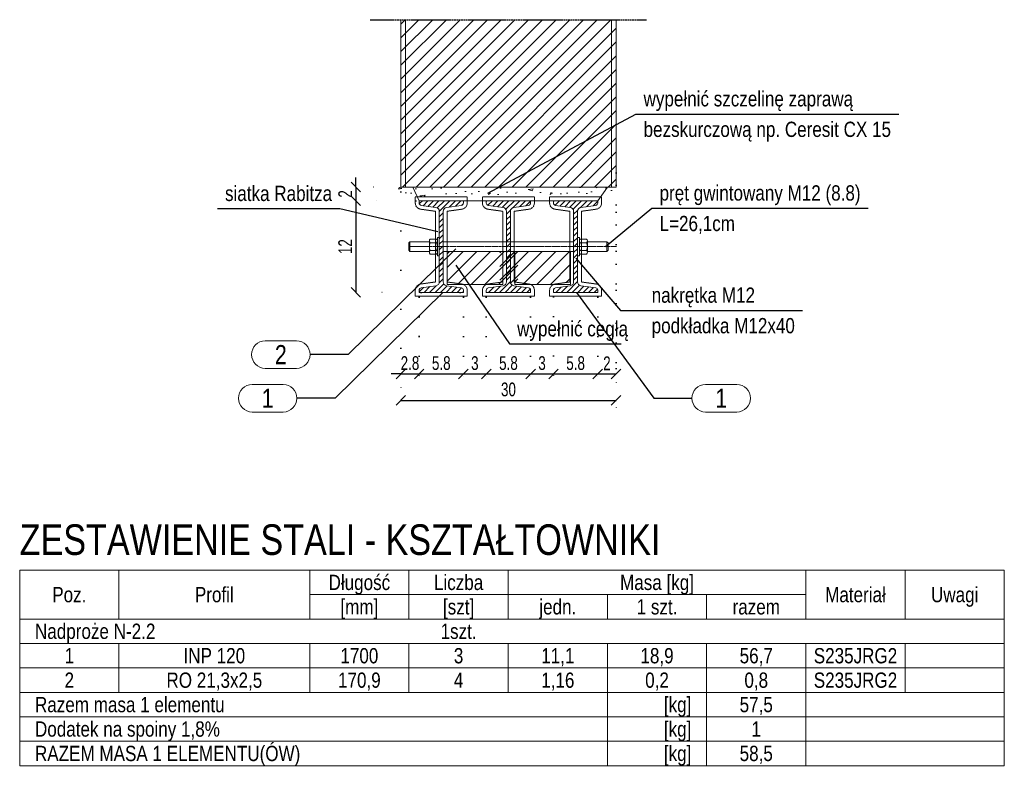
# Model space of a CAD drawing. Header units: millimetres. Extents: x 11149 to 111407, y -107619 to -23630.
# Tile 145 of 245: x 19015 to 19338, y -33253 to -33008. Entities that reach past the tile are written whole.
import ezdxf
from ezdxf.enums import TextEntityAlignment as Align

# ---------------------------------------------------------------- set-up
doc = ezdxf.new("R2010")
doc.units = ezdxf.units.MM
doc.header["$LTSCALE"] = 2
for name, pattern in [('CENTER2', [28.575, 19.05, -3.175, 3.175, -3.175]), ('DOT', [6.35, 0, -6.35]), ('HIDDEN', [9.525, 6.35, -3.175])]:
    doc.linetypes.add(name, pattern=pattern)
doc.layers.get('0').update_dxf_attribs({"plot": 0})
doc.layers.get('Defpoints').update_dxf_attribs({"color": 1})
for name, color, linetype, lineweight in [('e-cad_252', 252, 'HIDDEN', 9), ('e-cad_cienkie', 1, 'Continuous', 9), ('e-cad_opisy', 7, 'Continuous', 9), ('e-cad_osie', 22, 'CENTER2', 9), ('e-cad_stal_kontur', 222, 'Continuous', 20), ('e-cad_stal_wypelnienia', 224, 'Continuous', 9), ('e-cad_wymiary', 4, 'Continuous', 9)]:
    doc.layers.add(name, color=color, linetype=linetype, lineweight=lineweight)
doc.layers.add('e-cad_ukryte', color=30, linetype='HIDDEN')
doc.styles.add('e-cad_1', font='arial.ttf', dxfattribs={"width": 0.7})
doc.dimstyles.new('e-cad_1_10_[cm]', dxfattribs={"dimtxt": 1.8, "dimasz": 1.25, "dimexe": 1.25, "dimexo": 0.625, "dimgap": 0.5, "dimtad": 1, "dimdec": 0, "dimrnd": 1, "dimzin": 1, "dimtxsty": 'e-cad_1', "dimblk": 'OBLIQUE', "dimcen": 2.5, "dimclrd": 256, "dimclre": 252, "dimclrt": 7, "dimadec": 0, "dimazin": 0, "dimtfac": 1, "dimtix": 1, "dimtmove": 2, "dimatfit": 3, "dimldrblk": 'NONE', "dimfxl": 60, "dimfxlon": 1, "dimarcsym": 0})
doc.dimstyles.new('e-cad_1_25_10[cm]', dxfattribs={"dimscale": 2.5, "dimtxt": 1.8, "dimasz": 1.25, "dimexe": 1.25, "dimexo": 0.625, "dimgap": 0.5, "dimtad": 1, "dimdec": 0, "dimlfac": 0.4, "dimrnd": 1, "dimzin": 1, "dimtxsty": 'e-cad_1', "dimblk": 'OBLIQUE', "dimcen": 2.5, "dimclrd": 30, "dimclre": 252, "dimclrt": 7, "dimadec": 0, "dimazin": 0, "dimtfac": 1, "dimtix": 1, "dimtmove": 2, "dimatfit": 3, "dimfxl": 60, "dimfxlon": 1, "dimarcsym": 0})
doc.dimstyles.new('e-cad_1_25_[cm]', dxfattribs={"dimscale": 2.5, "dimtxt": 1.8, "dimasz": 1.25, "dimexe": 1.25, "dimexo": 0.625, "dimgap": 0.5, "dimtad": 1, "dimdec": 0, "dimrnd": 1, "dimzin": 1, "dimtxsty": 'e-cad_1', "dimblk": 'OBLIQUE', "dimcen": 2.5, "dimclrd": 256, "dimclre": 252, "dimclrt": 7, "dimadec": 0, "dimazin": 0, "dimtfac": 1, "dimtix": 1, "dimtmove": 2, "dimatfit": 3, "dimldrblk": 'NONE', "dimfxl": 60, "dimfxlon": 1, "dimarcsym": 0})

# ---------------------------------------------------------------- blocks, each defined once
blk = doc.blocks.new('_OBLIQUE')
at = {"color": 0, "linetype": 'ByBlock', "lineweight": -2}
blk.add_line((-0.5, -0.5), (0.5, 0.5), dxfattribs=at)
blk = doc.blocks.new('e-cad_StalOpisNiezliczalny_1')
at = {"layer": 'e-cad_cienkie', "ltscale": 0.4}
blk.add_lwpolyline([(5.87, 1.8), (1.78, 1.8, 0.991311), (1.78, -1.8), (5.87, -1.8, 0.991311)], format="xyb", close=True, dxfattribs=at)
at = {"layer": 'e-cad_opisy', "color": 9, "ltscale": 0.04, "style": 'e-cad_1', "width": 0.8}
blk.add_attdef('NR', text='', height=2.5, dxfattribs=at).set_placement((3.83, 0), align=Align.MIDDLE_CENTER)
blk = doc.blocks.new('*D2416')
at = {"layer": 'Defpoints', "color": 0, "ltscale": 0.5}
for p in [(19132.74, -33063.21), (19125.27, -33067.71), (19159.24, -33067.71)]:
    blk.add_point(p, dxfattribs=at)
at = {"layer": 'e-cad_opisy', "color": 30, "lineweight": -2}
for p, q in [((19125.27, -33063.21), (19125.27, -33060.09)), ((19125.27, -33063.21), (19125.27, -33067.71)), ((19125.27, -33067.71), (19125.27, -33070.84))]:
    blk.add_line(p, q, dxfattribs=at)
at = {"layer": 'e-cad_opisy', "color": 252, "linetype": 'DOT', "lineweight": -2}
for p, q in [((19131.17, -33063.21), (19122.14, -33063.21)), ((19157.67, -33067.71), (19122.14, -33067.71))]:
    blk.add_line(p, q, dxfattribs=at)
at = {"layer": 'e-cad_opisy', "color": 30, "lineweight": -2, "ltscale": 0.5, "xscale": 3.125, "yscale": 3.125, "zscale": 3.125}
for p, rotation in [((19125.27, -33063.21), 270), ((19125.27, -33067.71), 90)]:
    blk.add_blockref('_OBLIQUE', p, dxfattribs=dict(at, rotation=rotation))
at = {"layer": 'e-cad_opisy', "color": 7, "ltscale": 0.5, "insert": (19121.76, -33065.46), "char_height": 4.5, "attachment_point": 5, "rotation": 90, "style": 'e-cad_1'}
blk.add_mtext('2', dxfattribs=at)
blk = doc.blocks.new('*D2417')
at = {"layer": 'Defpoints', "color": 0, "ltscale": 0.5}
for p in [(19159.24, -33067.71), (19125.27, -33097.71), (19161.02, -33097.71)]:
    blk.add_point(p, dxfattribs=at)
at = {"layer": 'e-cad_opisy', "color": 252, "linetype": 'DOT', "lineweight": -2}
for p, q in [((19157.67, -33067.71), (19122.14, -33067.71)), ((19159.46, -33097.71), (19122.14, -33097.71))]:
    blk.add_line(p, q, dxfattribs=at)
at = {"layer": 'e-cad_opisy', "color": 30, "lineweight": -2}
blk.add_line((19125.27, -33067.71), (19125.27, -33097.71), dxfattribs=at)
at = {"layer": 'e-cad_opisy', "color": 30, "lineweight": -2, "ltscale": 0.5, "xscale": 3.125, "yscale": 3.125, "zscale": 3.125}
for p, rotation in [((19125.27, -33067.71), 90), ((19125.27, -33097.71), 270)]:
    blk.add_blockref('_OBLIQUE', p, dxfattribs=dict(at, rotation=rotation))
at = {"layer": 'e-cad_opisy', "color": 7, "ltscale": 0.5, "insert": (19121.76, -33082.71), "char_height": 4.5, "attachment_point": 5, "rotation": 90, "style": 'e-cad_1'}
blk.add_mtext('12', dxfattribs=at)
blk = doc.blocks.new('*D2418')
at = {"layer": 'Defpoints', "color": 0, "ltscale": 0.5}
for p in [(19139.99, -33063.21), (19145.99, -33097.71), (19145.99, -33124.41)]:
    blk.add_point(p, dxfattribs=at)
at = {"layer": 'e-cad_opisy', "color": 252, "linetype": 'DOT', "lineweight": -2}
for p, q in [((19139.99, -33064.77), (19139.99, -33127.54)), ((19145.99, -33099.27), (19145.99, -33127.54))]:
    blk.add_line(p, q, dxfattribs=at)
at = {"layer": 'e-cad_opisy', "color": 30, "lineweight": -2}
for p, q in [((19139.99, -33124.41), (19136.86, -33124.41)), ((19139.99, -33124.41), (19145.99, -33124.41)), ((19145.99, -33124.41), (19149.11, -33124.41))]:
    blk.add_line(p, q, dxfattribs=at)
at = {"layer": 'e-cad_opisy', "color": 30, "lineweight": -2, "ltscale": 0.5, "xscale": 3.125, "yscale": 3.125, "zscale": 3.125}
blk.add_blockref('_OBLIQUE', (19139.99, -33124.41), dxfattribs=at)
at = {"layer": 'e-cad_opisy', "color": 30, "lineweight": -2, "ltscale": 0.5, "xscale": 3.125, "yscale": 3.125, "zscale": 3.125, "rotation": 180}
blk.add_blockref('_OBLIQUE', (19145.99, -33124.41), dxfattribs=at)
at = {"layer": 'e-cad_opisy', "color": 7, "ltscale": 0.5, "insert": (19142.99, -33120.87), "char_height": 4.5, "attachment_point": 5, "style": 'e-cad_1'}
blk.add_mtext('2.8', dxfattribs=at)
blk = doc.blocks.new('*D2419')
at = {"layer": 'Defpoints', "color": 0, "ltscale": 0.5}
for p in [(19210.49, -33057.02), (19139.99, -33063.21), (19210.49, -33133.04)]:
    blk.add_point(p, dxfattribs=at)
at = {"layer": 'e-cad_opisy', "color": 252, "linetype": 'DOT', "lineweight": -2}
for p, q in [((19210.49, -33058.59), (19210.49, -33136.16)), ((19139.99, -33064.77), (19139.99, -33136.16))]:
    blk.add_line(p, q, dxfattribs=at)
at = {"layer": 'e-cad_opisy', "color": 30, "lineweight": -2}
blk.add_line((19139.99, -33133.04), (19210.49, -33133.04), dxfattribs=at)
at = {"layer": 'e-cad_opisy', "color": 30, "lineweight": -2, "ltscale": 0.5, "xscale": 3.125, "yscale": 3.125, "zscale": 3.125, "rotation": 180}
blk.add_blockref('_OBLIQUE', (19139.99, -33133.04), dxfattribs=at)
at = {"layer": 'e-cad_opisy', "color": 30, "lineweight": -2, "ltscale": 0.5, "xscale": 3.125, "yscale": 3.125, "zscale": 3.125}
blk.add_blockref('_OBLIQUE', (19210.49, -33133.04), dxfattribs=at)
at = {"layer": 'e-cad_opisy', "color": 7, "ltscale": 0.5, "insert": (19175.24, -33129.49), "char_height": 4.5, "attachment_point": 5, "style": 'e-cad_1'}
blk.add_mtext('30', dxfattribs=at)
blk = doc.blocks.new('*D2420')
at = {"layer": 'Defpoints', "color": 0, "ltscale": 0.5}
for p in [(19145.99, -33097.71), (19160.49, -33097.71), (19160.49, -33124.41)]:
    blk.add_point(p, dxfattribs=at)
at = {"layer": 'e-cad_opisy', "color": 252, "linetype": 'DOT', "lineweight": -2, "ltscale": 0.5}
for p, q in [((19145.99, -33099.27), (19145.99, -33127.54)), ((19160.49, -33099.27), (19160.49, -33127.54))]:
    blk.add_line(p, q, dxfattribs=at)
at = {"layer": 'e-cad_opisy', "color": 30, "lineweight": -2, "ltscale": 0.5}
blk.add_line((19145.99, -33124.41), (19160.49, -33124.41), dxfattribs=at)
at = {"layer": 'e-cad_opisy', "color": 30, "lineweight": -2, "ltscale": 0.5, "xscale": 3.125, "yscale": 3.125, "zscale": 3.125, "rotation": 180}
blk.add_blockref('_OBLIQUE', (19145.99, -33124.41), dxfattribs=at)
at = {"layer": 'e-cad_opisy', "color": 30, "lineweight": -2, "ltscale": 0.5, "xscale": 3.125, "yscale": 3.125, "zscale": 3.125}
blk.add_blockref('_OBLIQUE', (19160.49, -33124.41), dxfattribs=at)
at = {"layer": 'e-cad_opisy', "color": 7, "ltscale": 0.5, "insert": (19153.24, -33120.87), "char_height": 4.5, "attachment_point": 5, "style": 'e-cad_1'}
blk.add_mtext('5.8', dxfattribs=at)
blk = doc.blocks.new('*D2421')
at = {"layer": 'Defpoints', "color": 0, "ltscale": 0.5}
for p in [(19160.49, -33097.71), (19167.99, -33097.71), (19167.99, -33124.41)]:
    blk.add_point(p, dxfattribs=at)
at = {"layer": 'e-cad_opisy', "color": 252, "linetype": 'DOT', "lineweight": -2, "ltscale": 0.5}
for p, q in [((19160.49, -33099.27), (19160.49, -33127.54)), ((19167.99, -33099.27), (19167.99, -33127.54))]:
    blk.add_line(p, q, dxfattribs=at)
at = {"layer": 'e-cad_opisy', "color": 30, "lineweight": -2, "ltscale": 0.5}
blk.add_line((19160.49, -33124.41), (19167.99, -33124.41), dxfattribs=at)
at = {"layer": 'e-cad_opisy', "color": 30, "lineweight": -2, "ltscale": 0.5, "xscale": 3.125, "yscale": 3.125, "zscale": 3.125, "rotation": 180}
blk.add_blockref('_OBLIQUE', (19160.49, -33124.41), dxfattribs=at)
at = {"layer": 'e-cad_opisy', "color": 30, "lineweight": -2, "ltscale": 0.5, "xscale": 3.125, "yscale": 3.125, "zscale": 3.125}
blk.add_blockref('_OBLIQUE', (19167.99, -33124.41), dxfattribs=at)
at = {"layer": 'e-cad_opisy', "color": 7, "ltscale": 0.5, "insert": (19164.24, -33120.87), "char_height": 4.5, "attachment_point": 5, "style": 'e-cad_1'}
blk.add_mtext('3', dxfattribs=at)
blk = doc.blocks.new('*D2422')
at = {"layer": 'Defpoints', "color": 0, "ltscale": 0.5}
for p in [(19167.99, -33097.71), (19182.49, -33097.71), (19182.49, -33124.41)]:
    blk.add_point(p, dxfattribs=at)
at = {"layer": 'e-cad_opisy', "color": 252, "linetype": 'DOT', "lineweight": -2, "ltscale": 0.5}
for p, q in [((19167.99, -33099.27), (19167.99, -33127.54)), ((19182.49, -33099.27), (19182.49, -33127.54))]:
    blk.add_line(p, q, dxfattribs=at)
at = {"layer": 'e-cad_opisy', "color": 30, "lineweight": -2, "ltscale": 0.5}
blk.add_line((19167.99, -33124.41), (19182.49, -33124.41), dxfattribs=at)
at = {"layer": 'e-cad_opisy', "color": 30, "lineweight": -2, "ltscale": 0.5, "xscale": 3.125, "yscale": 3.125, "zscale": 3.125, "rotation": 180}
blk.add_blockref('_OBLIQUE', (19167.99, -33124.41), dxfattribs=at)
at = {"layer": 'e-cad_opisy', "color": 30, "lineweight": -2, "ltscale": 0.5, "xscale": 3.125, "yscale": 3.125, "zscale": 3.125}
blk.add_blockref('_OBLIQUE', (19182.49, -33124.41), dxfattribs=at)
at = {"layer": 'e-cad_opisy', "color": 7, "ltscale": 0.5, "insert": (19175.24, -33120.87), "char_height": 4.5, "attachment_point": 5, "style": 'e-cad_1'}
blk.add_mtext('5.8', dxfattribs=at)
blk = doc.blocks.new('*D2423')
at = {"layer": 'Defpoints', "color": 0, "ltscale": 0.5}
for p in [(19182.49, -33097.71), (19189.99, -33097.56), (19189.99, -33124.41)]:
    blk.add_point(p, dxfattribs=at)
at = {"layer": 'e-cad_opisy', "color": 252, "linetype": 'DOT', "lineweight": -2, "ltscale": 0.5}
for p, q in [((19182.49, -33099.27), (19182.49, -33127.54)), ((19189.99, -33099.12), (19189.99, -33127.54))]:
    blk.add_line(p, q, dxfattribs=at)
at = {"layer": 'e-cad_opisy', "color": 30, "lineweight": -2, "ltscale": 0.5}
blk.add_line((19182.49, -33124.41), (19189.99, -33124.41), dxfattribs=at)
at = {"layer": 'e-cad_opisy', "color": 30, "lineweight": -2, "ltscale": 0.5, "xscale": 3.125, "yscale": 3.125, "zscale": 3.125, "rotation": 180}
blk.add_blockref('_OBLIQUE', (19182.49, -33124.41), dxfattribs=at)
at = {"layer": 'e-cad_opisy', "color": 30, "lineweight": -2, "ltscale": 0.5, "xscale": 3.125, "yscale": 3.125, "zscale": 3.125}
blk.add_blockref('_OBLIQUE', (19189.99, -33124.41), dxfattribs=at)
at = {"layer": 'e-cad_opisy', "color": 7, "ltscale": 0.5, "insert": (19186.24, -33120.87), "char_height": 4.5, "attachment_point": 5, "style": 'e-cad_1'}
blk.add_mtext('3', dxfattribs=at)
blk = doc.blocks.new('*D2424')
at = {"layer": 'Defpoints', "color": 0, "ltscale": 0.5}
for p in [(19189.99, -33097.56), (19204.49, -33097.71), (19204.49, -33124.41)]:
    blk.add_point(p, dxfattribs=at)
at = {"layer": 'e-cad_opisy', "color": 252, "linetype": 'DOT', "lineweight": -2, "ltscale": 0.5}
for p, q in [((19189.99, -33099.12), (19189.99, -33127.54)), ((19204.49, -33099.27), (19204.49, -33127.54))]:
    blk.add_line(p, q, dxfattribs=at)
at = {"layer": 'e-cad_opisy', "color": 30, "lineweight": -2, "ltscale": 0.5}
blk.add_line((19189.99, -33124.41), (19204.49, -33124.41), dxfattribs=at)
at = {"layer": 'e-cad_opisy', "color": 30, "lineweight": -2, "ltscale": 0.5, "xscale": 3.125, "yscale": 3.125, "zscale": 3.125, "rotation": 180}
blk.add_blockref('_OBLIQUE', (19189.99, -33124.41), dxfattribs=at)
at = {"layer": 'e-cad_opisy', "color": 30, "lineweight": -2, "ltscale": 0.5, "xscale": 3.125, "yscale": 3.125, "zscale": 3.125}
blk.add_blockref('_OBLIQUE', (19204.49, -33124.41), dxfattribs=at)
at = {"layer": 'e-cad_opisy', "color": 7, "ltscale": 0.5, "insert": (19197.24, -33120.87), "char_height": 4.5, "attachment_point": 5, "style": 'e-cad_1'}
blk.add_mtext('5.8', dxfattribs=at)
blk = doc.blocks.new('*D2425')
at = {"layer": 'Defpoints', "color": 0, "ltscale": 0.5}
for p in [(19210.49, -33061.06), (19204.49, -33097.71), (19210.49, -33124.41)]:
    blk.add_point(p, dxfattribs=at)
at = {"layer": 'e-cad_opisy', "color": 252, "linetype": 'DOT', "lineweight": -2, "ltscale": 0.5}
for p, q in [((19210.49, -33062.63), (19210.49, -33127.54)), ((19204.49, -33099.27), (19204.49, -33127.54))]:
    blk.add_line(p, q, dxfattribs=at)
at = {"layer": 'e-cad_opisy', "color": 30, "lineweight": -2, "ltscale": 0.5}
blk.add_line((19204.49, -33124.41), (19210.49, -33124.41), dxfattribs=at)
at = {"layer": 'e-cad_opisy', "color": 30, "lineweight": -2, "ltscale": 0.5, "xscale": 3.125, "yscale": 3.125, "zscale": 3.125, "rotation": 180}
blk.add_blockref('_OBLIQUE', (19204.49, -33124.41), dxfattribs=at)
at = {"layer": 'e-cad_opisy', "color": 30, "lineweight": -2, "ltscale": 0.5, "xscale": 3.125, "yscale": 3.125, "zscale": 3.125}
blk.add_blockref('_OBLIQUE', (19210.49, -33124.41), dxfattribs=at)
at = {"layer": 'e-cad_opisy', "color": 7, "ltscale": 0.5, "insert": (19207.49, -33120.91), "char_height": 4.5, "attachment_point": 5, "style": 'e-cad_1'}
blk.add_mtext('2', dxfattribs=at)

msp = doc.modelspace()

# ---------------------------------------------------------------- hatches: boundary and pattern name
at = {"layer": 'e-cad_252', "ltscale": 10}
h = msp.add_hatch(dxfattribs=at)
h.set_pattern_fill('ANSI31', color=256)
h.set_pattern_definition([(45, (16772.2896, -37425.081), (-2.245064, 2.245064), [])])
h.paths.add_polyline_path([(19139.99, -33008.42), (19139.99, -33063.21), (19210.49, -33063.21), (19210.49, -33008.42)])
at = {"layer": 'e-cad_252', "ltscale": 0.8}
h = msp.add_hatch(dxfattribs=at)
h.set_pattern_fill('CONC', color=256, scale=0.625, angle=30)
h.set_pattern_definition([(30, (9573.933, -37838.94), (-7.9375, 13.748153), [0, -15.875]), (30, (9576.849, -37843.672), (-7.9375, 13.748153), [0, -15.875]), (30, (9572.975, -37836.01), (-7.9375, 13.748153), [0, -15.875]), (8.1986, (9568.2869, -37844.3997), (49.1819629, 10.0643501), [1.709785, -83.77971]), (246.8699, (9569.9792, -37844.156), (25.36945775, 51.3088076), [0.79375, -78.58125]), (160.6013, (9569.6674, -37844.8858), (116.36576442, -42.80140287), [1.463596, -144.896665]), (236.5651, (9566.083, -37849.155), (-5.8106313, -21.6856646), [0.35498, -35.142599]), (356.3099, (9565.8874, -37849.4512), (35.433811, 2.1268249), [0.57239, -56.66575]), (138.4349, (9566.4586, -37849.488), (-29.6231348, 19.5588252), [0.502015, -49.699148]), (255, (9575.676, -37845.45), (7.937502, -13.748158), [0.673513, -21.777119]), (30, (9575.501, -37846.1), (5.810653, 21.685653), [0.9525, -14.9225]), (165, (9576.326, -37845.624), (-13.748158, -7.937502), [0.673513, -21.777119]), (281.5651, (9568.946, -37837.6035), (-2.1268721, 35.4337999), [0.502015, -49.699148]), (30, (9569.046, -37838.095), (5.810653, 21.685653), [0.79375, -15.08125]), (173.1301, (9569.7338, -37837.6984), (-57.1194597, 3.6838089), [0.79375, -78.58125]), (243.6901, (9561.58, -37841.673), (19.5587899, 29.6231681), [0.57239, -56.66575]), (11.5651, (9561.326, -37842.186), (-35.4337999, -2.1268721), [1.00403, -49.197133]), (156.8699, (9562.3098, -37841.9847), (51.3088076, -25.36945775), [0.79375, -78.58125]), (30, (9565.884, -37839.921), (-7.9375, 13.748153), [0, -15.875]), (30, (9564.236, -37845.639), (-7.9375, 13.748153), [0, -15.875]), (30, (9571.022, -37848.503), (-7.9375, 13.748153), [0, -15.875]), (30, (9572.274, -37842.098), (-7.9375, 13.748153), [0, -15.875]), (30, (9566.937, -37842.063), (-7.9375, 13.748153), [0, -15.875]), (30, (9563.675, -37843.396), (-7.9375, 13.748153), [0, -15.875]), (30, (9565.388, -37843.507), (-7.9375, 13.748153), [0, -15.875]), (30, (9566.743, -37847.124), (-7.9375, 13.748153), [0, -15.875]), (30, (9563.126, -37848.479), (-7.9375, 13.748153), [0, -15.875]), (30, (9561.438, -37845.238), (-7.9375, 13.748153), [0, -15.875]), (30, (9559.28, -37842.451), (-7.9375, 13.748153), [0, -15.875]), (30, (9563.224, -37839.44), (-7.9375, 13.748153), [0, -15.875]), (30, (9565.931, -37837.144), (-7.9375, 13.748153), [0, -15.875]), (30, (9571.06, -37834.916), (-7.9375, 13.748153), [0, -15.875]), (30, (9570.221, -37841.083), (-7.9375, 13.748153), [0, -15.875]), (30, (9567.418, -37839.402), (-7.9375, 13.748153), [0, -15.875]), (30, (9572.328, -37845.366), (-7.9375, 13.748153), [0, -15.875]), (30, (9568.6, -37848.435), (-7.9375, 13.748153), [0, -15.875]), (30, (9574.471, -37849.078), (-7.9375, 13.748153), [0, -15.875]), (30, (9569.458, -37850.873), (-7.9375, 13.748153), [0, -15.875]), (30, (9565.296, -37853.825), (-7.9375, 13.748153), [0, -15.875]), (30, (9567.343, -37853.56), (-7.9375, 13.748153), [0, -15.875]), (30, (9566.37, -37851.556), (-7.9375, 13.748153), [0, -15.875]), (30, (9576.85, -37848.438), (-7.9375, 13.748153), [0, -15.875]), (30, (9575.246, -37841.848), (-7.9375, 13.748153), [0, -15.875]), (30, (9572.177, -37838.12), (-7.9375, 13.748153), [0, -15.875]), (30, (9571.568, -37851.67), (-7.9375, 13.748153), [0, -15.875])])
h.paths.add_polyline_path([(19138.97, -33063.21), (19212.64, -33063.21), (19210.36, -33066.46), (19176.49, -33066.46), (19140.43, -33066.46)])
at = {"layer": 'e-cad_252', "ltscale": 10}
h = msp.add_hatch(dxfattribs=at)
h.set_pattern_fill('ANSI31', color=256)
h.set_pattern_definition([(45, (16777.2896, -37425.081), (-2.245064, 2.245064), [])])
h.paths.add_polyline_path([(19155.12, -33084.3), (19178.35, -33084.3), (19178.35, -33094.25), (19178.35, -33094.25, -0.344616), (19178.32, -33094.29), (19173.48, -33094.96, 0.060951), (19173, -33095.09), (19160.47, -33095.09, 0.060951), (19160, -33094.96), (19155.15, -33094.29, -0.344616), (19155.12, -33094.25), (19155.12, -33094.25)])
h = msp.add_hatch(dxfattribs=at)
h.set_pattern_fill('ANSI31', color=256)
h.set_pattern_definition([(45, (16767.2896, -37425.081), (-2.245064, 2.245064), [])])
h.paths.add_polyline_path([(19172.38, -33084.3), (19195.35, -33084.3), (19195.35, -33094.25, -0.374036), (19195.32, -33094.29), (19190.48, -33094.96, 0.060951), (19190, -33095.09), (19177.47, -33095.09, 0.060951), (19177, -33094.96), (19172.38, -33094.32)])
at = {"layer": 'e-cad_stal_wypelnienia', "ltscale": 0.4}
h = msp.add_hatch(dxfattribs=at)
h.set_pattern_fill('ANSI31', color=256, scale=0.4, style=0)
h.set_pattern_definition([(45, (-5344.2953, -50028.246), (-0.89802561, 0.89802561), [])])
edge = h.paths.add_edge_path()
edge.add_line((19145.99, -33097.71), (19145.99, -33096.97))
edge.add_ellipse((19146.77, -33096.98), major_axis=(-0.732, 0.277), ratio=1, start_angle=299.2165, end_angle=380.2165, ccw=False)
edge.add_line((19146.65, -33096.2), (19151.5, -33095.52))
edge.add_ellipse((19151.31, -33094.25), major_axis=(1.29, 0), ratio=1, start_angle=278.4848, end_angle=359.4848)
edge.add_line((19152.6, -33094.26), (19152.6, -33071.16))
edge.add_ellipse((19151.31, -33071.18), major_axis=(1.23, 0.4), ratio=1, start_angle=342.5537, end_angle=423.5537)
edge.add_line((19151.5, -33069.9), (19146.65, -33069.22))
edge.add_ellipse((19146.77, -33068.45), major_axis=(-0.644, -0.445), ratio=1, start_angle=325.8497, end_angle=406.8497, ccw=False)
edge.add_line((19145.99, -33068.46), (19145.99, -33067.71))
edge.add_line((19145.99, -33067.71), (19160.49, -33067.71))
edge.add_line((19160.49, -33067.71), (19160.49, -33068.46))
edge.add_ellipse((19159.7, -33068.45), major_axis=(-0.732, 0.277), ratio=1, start_angle=479.2165, end_angle=560.2165, ccw=False)
edge.add_line((19159.82, -33069.22), (19154.97, -33069.9))
edge.add_ellipse((19155.16, -33071.18), major_axis=(1.29, 0), ratio=1, start_angle=98.4848, end_angle=179.4848)
edge.add_line((19153.87, -33071.16), (19153.87, -33094.26))
edge.add_ellipse((19155.16, -33094.25), major_axis=(1.29, 0), ratio=1, start_angle=180.5152, end_angle=261.5152)
edge.add_line((19154.97, -33095.52), (19159.82, -33096.2))
edge.add_ellipse((19159.7, -33096.98), major_axis=(-0.644, -0.445), ratio=1, start_angle=505.8497, end_angle=586.8497, ccw=False)
edge.add_line((19160.49, -33096.97), (19160.49, -33097.71))
edge.add_line((19160.49, -33097.71), (19145.99, -33097.71))
h = msp.add_hatch(dxfattribs=at)
h.set_pattern_fill('ANSI31', color=256, scale=0.4, angle=180, style=0)
h.set_pattern_definition([(225, (-5405.7953, -50028.246), (0.89802561, -0.89802561), [])])
edge = h.paths.add_edge_path()
edge.add_line((19167.99, -33067.71), (19167.99, -33068.46))
edge.add_ellipse((19168.77, -33068.45), major_axis=(0.732, -0.277), ratio=1, start_angle=201.2469, end_angle=282.2469)
edge.add_line((19168.65, -33069.22), (19173.5, -33069.9))
edge.add_ellipse((19173.31, -33071.18), major_axis=(-0.911, -0.911), ratio=1, start_angle=495.5152, end_angle=576.5152, ccw=False)
edge.add_line((19174.6, -33071.16), (19174.6, -33094.26))
edge.add_ellipse((19173.31, -33094.25), major_axis=(-1.29, 0), ratio=1, start_angle=458.4848, end_angle=539.4848, ccw=False)
edge.add_line((19173.5, -33095.52), (19168.65, -33096.2))
edge.add_ellipse((19168.77, -33096.98), major_axis=(0.644, 0.445), ratio=1, start_angle=63.8193, end_angle=144.8193)
edge.add_line((19167.99, -33096.97), (19167.99, -33097.71))
edge.add_line((19167.99, -33097.71), (19182.49, -33097.71))
edge.add_line((19182.49, -33097.71), (19182.49, -33096.97))
edge.add_ellipse((19181.7, -33096.98), major_axis=(0.732, -0.277), ratio=1, start_angle=21.2469, end_angle=102.2469)
edge.add_line((19181.82, -33096.2), (19176.97, -33095.52))
edge.add_ellipse((19177.16, -33094.25), major_axis=(-1.29, 0), ratio=1, start_angle=360.5152, end_angle=441.5152, ccw=False)
edge.add_line((19175.87, -33094.26), (19175.87, -33071.16))
edge.add_ellipse((19177.16, -33071.18), major_axis=(-1.23, -0.4), ratio=1, start_angle=260.5233, end_angle=341.5233, ccw=False)
edge.add_line((19176.97, -33069.9), (19181.82, -33069.22))
edge.add_ellipse((19181.7, -33068.45), major_axis=(0.644, 0.445), ratio=1, start_angle=243.8193, end_angle=324.8193)
edge.add_line((19182.49, -33068.46), (19182.49, -33067.71))
edge.add_line((19182.49, -33067.71), (19167.99, -33067.71))
h = msp.add_hatch(dxfattribs=at)
h.set_pattern_fill('ANSI31', color=256, scale=0.4, angle=180, style=0)
h.set_pattern_definition([(225, (-5383.7953, -50028.246), (0.89802561, -0.89802561), [])])
edge = h.paths.add_edge_path()
edge.add_line((19189.99, -33067.71), (19189.99, -33068.46))
edge.add_ellipse((19190.77, -33068.45), major_axis=(0.732, -0.277), ratio=1, start_angle=201.2469, end_angle=282.2469)
edge.add_line((19190.65, -33069.22), (19195.5, -33069.9))
edge.add_ellipse((19195.31, -33071.18), major_axis=(-0.911, -0.911), ratio=1, start_angle=495.5152, end_angle=576.5152, ccw=False)
edge.add_line((19196.6, -33071.16), (19196.6, -33094.26))
edge.add_ellipse((19195.31, -33094.25), major_axis=(-1.29, 0), ratio=1, start_angle=458.4848, end_angle=539.4848, ccw=False)
edge.add_line((19195.5, -33095.52), (19190.65, -33096.2))
edge.add_ellipse((19190.77, -33096.98), major_axis=(0.644, 0.445), ratio=1, start_angle=63.8193, end_angle=144.8193)
edge.add_line((19189.99, -33096.97), (19189.99, -33097.71))
edge.add_line((19189.99, -33097.71), (19204.49, -33097.71))
edge.add_line((19204.49, -33097.71), (19204.49, -33096.97))
edge.add_ellipse((19203.7, -33096.98), major_axis=(0.732, -0.277), ratio=1, start_angle=21.2469, end_angle=102.2469)
edge.add_line((19203.82, -33096.2), (19198.97, -33095.52))
edge.add_ellipse((19199.16, -33094.25), major_axis=(-1.29, 0), ratio=1, start_angle=360.5152, end_angle=441.5152, ccw=False)
edge.add_line((19197.87, -33094.26), (19197.87, -33071.16))
edge.add_ellipse((19199.16, -33071.18), major_axis=(-1.23, -0.4), ratio=1, start_angle=260.5233, end_angle=341.5233, ccw=False)
edge.add_line((19198.97, -33069.9), (19203.82, -33069.22))
edge.add_ellipse((19203.7, -33068.45), major_axis=(0.644, 0.445), ratio=1, start_angle=243.8193, end_angle=324.8193)
edge.add_line((19204.49, -33068.46), (19204.49, -33067.71))
edge.add_line((19204.49, -33067.71), (19189.99, -33067.71))

# ---------------------------------------------------------------- linework, layer by layer
at = {"layer": 'e-cad_cienkie', "ltscale": 0.5}
for points in [[(19015.16, -33204.64), (19047.66, -33204.64), (19047.66, -33188.64), (19015.16, -33188.64)], [(19047.66, -33204.64), (19110.16, -33204.64), (19110.16, -33188.64), (19047.66, -33188.64)], [(19110.16, -33196.64), (19142.66, -33196.64), (19142.66, -33188.64), (19110.16, -33188.64)], [(19142.66, -33196.64), (19175.16, -33196.64), (19175.16, -33188.64), (19142.66, -33188.64)], [(19175.16, -33196.64), (19272.66, -33196.64), (19272.66, -33188.64), (19175.16, -33188.64)], [(19272.66, -33204.64), (19305.16, -33204.64), (19305.16, -33188.64), (19272.66, -33188.64)], [(19305.16, -33204.64), (19337.66, -33204.64), (19337.66, -33188.64), (19305.16, -33188.64)], [(19110.16, -33204.64), (19142.66, -33204.64), (19142.66, -33196.64), (19110.16, -33196.64)], [(19142.66, -33204.64), (19175.16, -33204.64), (19175.16, -33196.64), (19142.66, -33196.64)], [(19175.16, -33204.64), (19207.66, -33204.64), (19207.66, -33196.64), (19175.16, -33196.64)], [(19207.66, -33204.64), (19240.16, -33204.64), (19240.16, -33196.64), (19207.66, -33196.64)], [(19240.16, -33204.64), (19272.66, -33204.64), (19272.66, -33196.64), (19240.16, -33196.64)], [(19015.16, -33212.64), (19337.66, -33212.64), (19337.66, -33204.64), (19015.16, -33204.64)], [(19015.16, -33220.64), (19047.66, -33220.64), (19047.66, -33212.64), (19015.16, -33212.64)], [(19047.66, -33220.64), (19110.16, -33220.64), (19110.16, -33212.64), (19047.66, -33212.64)], [(19110.16, -33220.64), (19142.66, -33220.64), (19142.66, -33212.64), (19110.16, -33212.64)], [(19142.66, -33220.64), (19175.16, -33220.64), (19175.16, -33212.64), (19142.66, -33212.64)], [(19175.16, -33220.64), (19207.66, -33220.64), (19207.66, -33212.64), (19175.16, -33212.64)], [(19207.66, -33220.64), (19240.16, -33220.64), (19240.16, -33212.64), (19207.66, -33212.64)], [(19240.16, -33220.64), (19272.66, -33220.64), (19272.66, -33212.64), (19240.16, -33212.64)], [(19272.66, -33220.64), (19305.16, -33220.64), (19305.16, -33212.64), (19272.66, -33212.64)], [(19305.16, -33220.64), (19337.66, -33220.64), (19337.66, -33212.64), (19305.16, -33212.64)], [(19015.16, -33228.64), (19047.66, -33228.64), (19047.66, -33220.64), (19015.16, -33220.64)], [(19047.66, -33228.64), (19110.16, -33228.64), (19110.16, -33220.64), (19047.66, -33220.64)], [(19110.16, -33228.64), (19142.66, -33228.64), (19142.66, -33220.64), (19110.16, -33220.64)], [(19142.66, -33228.64), (19175.16, -33228.64), (19175.16, -33220.64), (19142.66, -33220.64)], [(19175.16, -33228.64), (19207.66, -33228.64), (19207.66, -33220.64), (19175.16, -33220.64)], [(19207.66, -33228.64), (19240.16, -33228.64), (19240.16, -33220.64), (19207.66, -33220.64)], [(19240.16, -33228.64), (19272.66, -33228.64), (19272.66, -33220.64), (19240.16, -33220.64)], [(19272.66, -33228.64), (19305.16, -33228.64), (19305.16, -33220.64), (19272.66, -33220.64)], [(19305.16, -33228.64), (19337.66, -33228.64), (19337.66, -33220.64), (19305.16, -33220.64)], [(19015.16, -33236.64), (19207.66, -33236.64), (19207.66, -33228.64), (19015.16, -33228.64)], [(19207.66, -33236.64), (19240.16, -33236.64), (19240.16, -33228.64), (19207.66, -33228.64)], [(19240.16, -33236.64), (19272.66, -33236.64), (19272.66, -33228.64), (19240.16, -33228.64)], [(19272.66, -33236.64), (19337.66, -33236.64), (19337.66, -33228.64), (19272.66, -33228.64)], [(19015.16, -33244.64), (19207.66, -33244.64), (19207.66, -33236.64), (19015.16, -33236.64)], [(19207.66, -33244.64), (19240.16, -33244.64), (19240.16, -33236.64), (19207.66, -33236.64)], [(19240.16, -33244.64), (19272.66, -33244.64), (19272.66, -33236.64), (19240.16, -33236.64)], [(19272.66, -33244.64), (19337.66, -33244.64), (19337.66, -33236.64), (19272.66, -33236.64)], [(19015.16, -33252.64), (19207.66, -33252.64), (19207.66, -33244.64), (19015.16, -33244.64)], [(19207.66, -33252.64), (19240.16, -33252.64), (19240.16, -33244.64), (19207.66, -33244.64)], [(19240.16, -33252.64), (19272.66, -33252.64), (19272.66, -33244.64), (19240.16, -33244.64)], [(19272.66, -33252.64), (19337.66, -33252.64), (19337.66, -33244.64), (19272.66, -33244.64)]]:
    msp.add_lwpolyline(points, close=True, dxfattribs=at)
at = {"layer": 'e-cad_opisy'}
for p, q in [((19139.99, -33063.21), (19139.99, -33008.42)), ((19139.99, -33008.42), (19139.99, -33063.21)), ((19141.49, -33063.21), (19141.49, -33008.42)), ((19141.49, -33008.42), (19141.49, -33063.21)), ((19208.99, -33008.42), (19208.99, -33063.21)), ((19210.49, -33063.21), (19210.49, -33008.42)), ((19210.49, -33008.42), (19210.49, -33063.21)), ((19139.99, -33063.21), (19210.49, -33063.21))]:
    msp.add_line(p, q, dxfattribs=at)
at = {"layer": 'e-cad_opisy', "color": 0, "linetype": 'HIDDEN', "ltscale": 4}
for p, q in [((19142.6, -33081.5), (19142.6, -33083.92)), ((19142.97, -33081.12), (19142.97, -33084.3)), ((19153.87, -33081.12), (19196.6, -33081.12)), ((19207.5, -33081.12), (19207.5, -33084.3)), ((19207.87, -33081.5), (19207.87, -33083.92)), ((19153.87, -33084.3), (19196.6, -33084.3))]:
    msp.add_line(p, q, dxfattribs=at)
for points in [[(19142.6, -33081.5), (19142.97, -33081.12), (19149.37, -33081.12)], [(19207.87, -33081.5), (19207.5, -33081.12), (19201.1, -33081.12)], [(19142.6, -33083.92), (19142.97, -33084.3), (19149.37, -33084.3)], [(19207.87, -33083.92), (19207.5, -33084.3), (19201.1, -33084.3)]]:
    msp.add_lwpolyline(points, dxfattribs=at)
at = {"layer": 'e-cad_opisy'}
for points in [[(19149.63, -33081.47, -0.419144), (19149.63, -33080.23)], [(19149.63, -33083.95, -0.209572), (19149.63, -33081.47)], [(19151.71, -33081.47, 0.419144), (19151.71, -33080.23)], [(19151.71, -33083.95, 0.209572), (19151.71, -33081.47)], [(19198.76, -33081.47, -0.419144), (19198.76, -33080.23)], [(19198.76, -33083.95, -0.209572), (19198.76, -33081.47)], [(19200.84, -33081.47, 0.419144), (19200.84, -33080.23)], [(19200.84, -33083.95, 0.209572), (19200.84, -33081.47)], [(19149.63, -33085.19, -0.419144), (19149.63, -33083.95)], [(19151.71, -33085.19, 0.419144), (19151.71, -33083.95)], [(19198.76, -33085.19, -0.419144), (19198.76, -33083.95)], [(19200.84, -33085.19, 0.419144), (19200.84, -33083.95)]]:
    msp.add_lwpolyline(points, format="xyb", dxfattribs=at)
for points in [[(19149.37, -33084.57), (19149.37, -33080.85)], [(19149.37, -33081.47), (19151.97, -33081.47)], [(19149.63, -33080.23), (19151.71, -33080.23)], [(19152.6, -33085.71), (19152.6, -33079.71), (19151.97, -33079.71), (19151.97, -33085.71), (19152.6, -33085.71)], [(19151.97, -33084.57), (19151.97, -33080.85)], [(19197.87, -33085.71), (19197.87, -33079.71), (19198.5, -33079.71), (19198.5, -33085.71), (19197.87, -33085.71)], [(19198.5, -33084.57), (19198.5, -33080.85)], [(19201.1, -33081.47), (19198.5, -33081.47)], [(19200.84, -33080.23), (19198.76, -33080.23)], [(19201.1, -33084.57), (19201.1, -33080.85)], [(19149.37, -33083.95), (19151.97, -33083.95)], [(19149.63, -33085.19), (19151.71, -33085.19)], [(19201.1, -33083.95), (19198.5, -33083.95)], [(19200.84, -33085.19), (19198.76, -33085.19)]]:
    msp.add_lwpolyline(points, dxfattribs=at)
at = {"layer": 'e-cad_opisy', "ltscale": 0.5}
for points in [[(19155.12, -33095.09), (19173.35, -33095.09), (19173.35, -33084.3), (19155.12, -33084.3)], [(19177.38, -33095.09), (19195.6, -33095.09), (19195.6, -33084.3), (19177.38, -33084.3)]]:
    msp.add_lwpolyline(points, close=True, dxfattribs=at)
at = {"layer": 'e-cad_osie', "ltscale": 0.02}
msp.add_lwpolyline([(19210.63, -33082.71), (19142.97, -33082.71)], dxfattribs=at)
at = {"layer": 'e-cad_stal_kontur', "linetype": 'HIDDEN', "ltscale": 0.01}
for points in [[(19153.24, -33098.96), (19144.74, -33098.96), (19144.74, -33096.96, -0.370858), (19146.48, -33094.96), (19151.32, -33094.29, 0.374036), (19151.35, -33094.25), (19151.35, -33071.17, 0.374036), (19151.31, -33071.14), (19146.48, -33070.46, -0.370858), (19144.74, -33068.46), (19144.74, -33066.46), (19153.24, -33066.46)], [(19153.24, -33098.96), (19161.74, -33098.96), (19161.74, -33096.96, 0.370858), (19160, -33094.96), (19155.15, -33094.29, -0.374036), (19155.12, -33094.25), (19155.12, -33071.17, -0.374036), (19155.16, -33071.14), (19160, -33070.46, 0.370858), (19161.74, -33068.46), (19161.74, -33066.46), (19153.24, -33066.46)], [(19175.24, -33098.96), (19166.74, -33098.96), (19166.74, -33096.96, -0.370858), (19168.48, -33094.96), (19173.32, -33094.29, 0.374036), (19173.35, -33094.25), (19173.35, -33071.17, 0.374036), (19173.31, -33071.14), (19168.48, -33070.46, -0.370858), (19166.74, -33068.46), (19166.74, -33066.46), (19175.24, -33066.46)], [(19175.24, -33098.96), (19183.74, -33098.96), (19183.74, -33096.96, 0.370858), (19182, -33094.96), (19177.15, -33094.29, -0.374036), (19177.12, -33094.25), (19177.12, -33071.17, -0.374036), (19177.16, -33071.14), (19182, -33070.46, 0.370858), (19183.74, -33068.46), (19183.74, -33066.46), (19175.24, -33066.46)], [(19197.24, -33098.96), (19188.74, -33098.96), (19188.74, -33096.96, -0.370858), (19190.48, -33094.96), (19195.32, -33094.29, 0.374036), (19195.35, -33094.25), (19195.35, -33071.17, 0.374036), (19195.31, -33071.14), (19190.48, -33070.46, -0.370858), (19188.74, -33068.46), (19188.74, -33066.46), (19197.24, -33066.46)], [(19197.24, -33098.96), (19205.74, -33098.96), (19205.74, -33096.96, 0.370858), (19204, -33094.96), (19199.15, -33094.29, -0.374036), (19199.12, -33094.25), (19199.12, -33071.17, -0.374036), (19199.16, -33071.14), (19204, -33070.46, 0.370858), (19205.74, -33068.46), (19205.74, -33066.46), (19197.24, -33066.46)]]:
    msp.add_lwpolyline(points, format="xyb", dxfattribs=at)
at = {"layer": 'e-cad_stal_kontur', "ltscale": 0.4}
for points in [[(19145.99, -33097.71), (19145.99, -33096.97, -0.368919), (19146.65, -33096.2), (19151.5, -33095.52, 0.368919), (19152.6, -33094.26), (19152.6, -33071.16, 0.368919), (19151.5, -33069.9), (19146.65, -33069.22, -0.368919), (19145.99, -33068.46), (19145.99, -33067.71), (19160.49, -33067.71), (19160.49, -33068.46, -0.368919), (19159.82, -33069.22), (19154.97, -33069.9, 0.368919), (19153.87, -33071.16), (19153.87, -33094.26, 0.368919), (19154.97, -33095.52), (19159.82, -33096.2, -0.368919), (19160.49, -33096.97), (19160.49, -33097.71), (19145.99, -33097.71)], [(19182.49, -33097.71), (19182.49, -33096.97, 0.368919), (19181.82, -33096.2), (19176.97, -33095.52, -0.368919), (19175.87, -33094.26), (19175.87, -33071.16, -0.368919), (19176.97, -33069.9), (19181.82, -33069.22, 0.368919), (19182.49, -33068.46), (19182.49, -33067.71), (19167.99, -33067.71), (19167.99, -33068.46, 0.368919), (19168.65, -33069.22), (19173.5, -33069.9, -0.368919), (19174.6, -33071.16), (19174.6, -33094.26, -0.368919), (19173.5, -33095.52), (19168.65, -33096.2, 0.368919), (19167.99, -33096.97), (19167.99, -33097.71), (19182.49, -33097.71)], [(19204.49, -33097.71), (19204.49, -33096.97, 0.368919), (19203.82, -33096.2), (19198.97, -33095.52, -0.368919), (19197.87, -33094.26), (19197.87, -33071.16, -0.368919), (19198.97, -33069.9), (19203.82, -33069.22, 0.368919), (19204.49, -33068.46), (19204.49, -33067.71), (19189.99, -33067.71), (19189.99, -33068.46, 0.368919), (19190.65, -33069.22), (19195.5, -33069.9, -0.368919), (19196.6, -33071.16), (19196.6, -33094.26, -0.368919), (19195.5, -33095.52), (19190.65, -33096.2, 0.368919), (19189.99, -33096.97), (19189.99, -33097.71), (19204.49, -33097.71)]]:
    msp.add_lwpolyline(points, format="xyb", dxfattribs=at)
at = {"layer": 'e-cad_ukryte', "ltscale": 0.02}
msp.add_line((19129.99, -33008.42), (19220.49, -33008.42), dxfattribs=at)
at = {"layer": 'e-cad_wymiary', "ltscale": 0.4}
for p, q in [((19145.99, -33067.71), (19143.97, -33063.21)), ((19204.49, -33067.71), (19207.64, -33063.21)), ((19160.49, -33067.71), (19167.99, -33067.71)), ((19182.49, -33067.71), (19189.99, -33067.71))]:
    msp.add_line(p, q, dxfattribs=at)

# ---------------------------------------------------------------- block references
at = {"layer": 'e-cad_opisy'}
ref = msp.add_blockref('e-cad_StalOpisNiezliczalny_1', (19110.25, -33118.07), dxfattribs=dict(at, xscale=-2.5, yscale=2.5, zscale=2.5))
ref.add_attrib('NR', '2', dxfattribs={"color": 9, "height": 6.25, "style": 'e-cad_1', "width": 0.8}).set_placement((19100.69, -33118.07), align=Align.MIDDLE_CENTER)
ref = msp.add_blockref('e-cad_StalOpisNiezliczalny_1', (19105.95, -33132.36), dxfattribs=dict(at, xscale=-2.5, yscale=2.5, zscale=2.5))
ref.add_attrib('NR', '1', dxfattribs={"color": 9, "height": 6.25, "style": 'e-cad_1', "width": 0.8}).set_placement((19096.39, -33132.36), align=Align.MIDDLE_CENTER)
at = {"layer": 'e-cad_opisy', "xscale": 2.5, "yscale": 2.5, "zscale": 2.5}
msp.add_blockref('e-cad_StalOpisNiezliczalny_1', (19235.37, -33132.36), dxfattribs=at).add_auto_attribs({'NR': '1'})

# ---------------------------------------------------------------- texts
at = {"layer": 'e-cad_opisy', "style": 'e-cad_1', "width": 0.8}
for s, p in [('wypełnić szczelinę zaprawą', (19219.5, -33036.81)), ('bezskurczową np. Ceresit CX 15', (19219.5, -33046.81)), ('siatka Rabitza', (19082.4, -33067.8))]:
    msp.add_text(s, height=5, dxfattribs=at).set_placement(p)
at = {"layer": 'e-cad_opisy', "ltscale": 0.4, "style": 'e-cad_1', "width": 0.8}
for s, p in [('pręt gwintowany M12 (8.8)', (19224.74, -33067.64)), ('L=26,1cm', (19224.74, -33077.64)), ('nakrętka M12', (19222.15, -33101.09)), ('wypełnić cegłą', (19178.08, -33112.09)), ('podkładka M12x40', (19222.15, -33111.09))]:
    msp.add_text(s, height=5, dxfattribs=at).set_placement(p)
at = {"layer": 'e-cad_opisy', "ltscale": 0.5, "style": 'e-cad_1', "width": 0.8}
for s, height, p in [('ZESTAWIENIE STALI - KSZTAŁTOWNIKI', 10, (19015.16, -33183.64)), ('Nadproże N-2.2', 5, (19020.16, -33211.14)), ('Razem masa 1 elementu', 5, (19020.16, -33235.14)), ('Dodatek na spoiny 1,8%', 5, (19020.16, -33243.14)), ('RAZEM MASA 1 ELEMENTU(ÓW)', 5, (19020.16, -33251.14))]:
    msp.add_text(s, height=height, dxfattribs=at).set_placement(p)
for s, p in [('Długość', (19126.41, -33195.14)), ('Liczba', (19158.91, -33195.14)), ('Masa [kg]', (19223.91, -33195.14)), ('Poz.', (19031.41, -33199.14)), ('Profil', (19078.91, -33199.14)), ('Materiał', (19288.91, -33199.14)), ('Uwagi', (19321.41, -33199.14)), ('[mm]', (19126.41, -33203.14)), ('[szt]', (19158.91, -33203.14)), ('jedn.', (19191.41, -33203.14)), ('1 szt.', (19223.91, -33203.14)), ('razem', (19256.41, -33203.14)), ('1szt.', (19158.91, -33211.14)), ('1', (19031.41, -33219.14)), ('INP 120', (19078.91, -33219.14)), ('1700', (19126.41, -33219.14)), ('3', (19158.91, -33219.14)), ('11,1', (19191.41, -33219.14)), ('18,9', (19223.91, -33219.14)), ('56,7', (19256.41, -33219.14)), ('S235JRG2', (19288.91, -33219.14)), ('2', (19031.41, -33227.14)), ('RO 21,3x2,5', (19078.91, -33227.14)), ('170,9', (19126.41, -33227.14)), ('4', (19158.91, -33227.14)), ('1,16', (19191.41, -33227.14)), ('0,2', (19223.91, -33227.14)), ('0,8', (19256.41, -33227.14)), ('S235JRG2', (19288.91, -33227.14)), ('57,5', (19256.41, -33235.14)), ('1', (19256.41, -33243.14)), ('58,5', (19256.41, -33251.14))]:
    msp.add_text(s, height=5, dxfattribs=at).set_placement(p, align=Align.CENTER)
for p in [(19235.16, -33235.14), (19235.16, -33243.14), (19235.16, -33251.14)]:
    msp.add_text('[kg]', height=5, dxfattribs=at).set_placement(p, align=Align.RIGHT)

# ---------------------------------------------------------------- dimensions: what is measured, and where the dimension line sits
at = {"layer": 'e-cad_opisy'}
for base, p2, text, picture, middle in [((19210.49, -33133.04), (19210.49, -33057.02), '30', '*D2419', (19175.24, -33129.49)), ((19145.99, -33124.41), (19145.99, -33097.71), '<>.8', '*D2418', (19142.99, -33120.87))]:
    dim = msp.add_linear_dim(base=base, p1=(19139.99, -33063.21), p2=p2, text=text, dimstyle='e-cad_1_25_10[cm]', override={"dimtxsty": 'e-cad_1', "dimblk": 'OBLIQUE'}, dxfattribs=at)
    dim.commit()
    dim.dimension.update_dxf_attribs({"geometry": picture, "text_midpoint": middle})
for base, p1, p2, picture, middle in [((19125.27, -33067.71), (19132.74, -33063.21), (19159.24, -33067.71), '*D2416', (19121.76, -33065.46)), ((19125.27, -33097.71), (19159.24, -33067.71), (19161.02, -33097.71), '*D2417', (19121.76, -33082.71))]:
    dim = msp.add_linear_dim(base=base, p1=p1, p2=p2, angle=90, dimstyle='e-cad_1_25_10[cm]', override={"dimblk": 'OBLIQUE'}, dxfattribs=at)
    dim.commit()
    dim.dimension.update_dxf_attribs({"geometry": picture, "text_midpoint": middle})
at = {"layer": 'e-cad_opisy', "ltscale": 0.5}
for base, p1, p2, picture, middle in [((19210.49, -33124.41), (19204.49, -33097.71), (19210.49, -33061.06), '*D2425', (19207.49, -33120.91)), ((19167.99, -33124.41), (19160.49, -33097.71), (19167.99, -33097.71), '*D2421', (19164.24, -33120.87)), ((19189.99, -33124.41), (19182.49, -33097.71), (19189.99, -33097.56), '*D2423', (19186.24, -33120.87))]:
    dim = msp.add_linear_dim(base=base, p1=p1, p2=p2, dimstyle='e-cad_1_25_10[cm]', dxfattribs=at)
    dim.commit()
    dim.dimension.update_dxf_attribs({"geometry": picture, "text_midpoint": middle})
for base, p1, p2, picture, middle in [((19160.49, -33124.41), (19145.99, -33097.71), (19160.49, -33097.71), '*D2420', (19153.24, -33120.87)), ((19182.49, -33124.41), (19167.99, -33097.71), (19182.49, -33097.71), '*D2422', (19175.24, -33120.87)), ((19204.49, -33124.41), (19189.99, -33097.56), (19204.49, -33097.71), '*D2424', (19197.24, -33120.87))]:
    dim = msp.add_linear_dim(base=base, p1=p1, p2=p2, text='5.8', dimstyle='e-cad_1_25_10[cm]', dxfattribs=at)
    dim.commit()
    dim.dimension.update_dxf_attribs({"geometry": picture, "text_midpoint": middle})

# ---------------------------------------------------------------- leaders
at = {"layer": 'e-cad_cienkie', "has_arrowhead": 0}
for points in [[(19168.5, -33065.22), (19217, -33039.31), (19303.06, -33039.31)], [(19152.14, -33077.88), (19120, -33070.3), (19079.9, -33070.3)], [(19158.03, -33083.42), (19122.75, -33118.07), (19110.25, -33118.07)], [(19153.73, -33097.71), (19118.45, -33132.36), (19105.95, -33132.36)], [(19197.49, -33097.71), (19222.87, -33132.36), (19235.37, -33132.36)]]:
    msp.add_leader(points, dimstyle='e-cad_1_25_[cm]', override={"dimldrblk": 'None'}, dxfattribs=at)
at = {"layer": 'e-cad_cienkie', "ltscale": 0.4, "has_arrowhead": 0}
for points in [[(19207.03, -33082.71), (19222.24, -33070.14), (19293.08, -33070.14)], [(19197.27, -33086.49), (19211.9, -33103.59), (19271.56, -33103.59)], [(19157.99, -33088.8), (19175.58, -33114.59), (19212.19, -33114.59)]]:
    msp.add_leader(points, dimstyle='e-cad_1_10_[cm]', override={"dimldrblk": 'None'}, dxfattribs=at)

doc.saveas('drawing.dxf')
